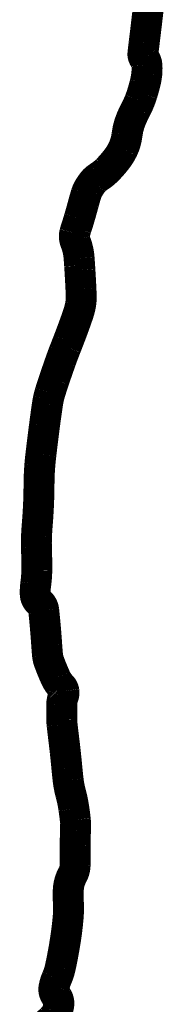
# Model space of a CAD drawing. Extents: x 0.8 to 9.3, y 1.5 to 12.5.
# Tile 168 of 171: x 8.5775 to 8.6117, y 3.3041 to 3.5246. Entities that reach past the tile are written whole.
import ezdxf

# ---------------------------------------------------------------- set-up
doc = ezdxf.new("R2010")
doc.units = 0
doc.header["$MEASUREMENT"] = 0
doc.layers.add('BELMONT-BORDER', color=5, linetype='CONTINUOUS')

msp = doc.modelspace()

# ---------------------------------------------------------------- linework, layer by layer
at = {"layer": 'BELMONT-BORDER', "color": 5, "const_width": 0.00691}
msp.add_lwpolyline([(8.58335, 3.29955, 0.016435), (8.58455, 3.30069, 0.022735), (8.58535, 3.30157, 0.087723), (8.58579, 3.30236, 0.048764), (8.58617, 3.30392, 0.212054), (8.58561, 3.3059, -0.219963), (8.5851, 3.30782, -0.060601), (8.58572, 3.30988, 0.050495), (8.58652, 3.31234, 0.014654), (8.58766, 3.31849, 0.017513), (8.58828, 3.32369, 0.040704), (8.58829, 3.32731, -0.049596), (8.58835, 3.33029, -0.095824), (8.58924, 3.33306, 0.123104), (8.58982, 3.33526, 0.003746), (8.58983, 3.33734, -0.003374), (8.58984, 3.33965, -0.002371), (8.58989, 3.34299, 0.005253), (8.5899, 3.34449, 0.025645), (8.58986, 3.34538, 0.009099), (8.58955, 3.34784, 0.032349), (8.58883, 3.35132, -0.038866), (8.58827, 3.35423, -0.005633), (8.58798, 3.357, 0.004278), (8.58761, 3.36066, 0.003884), (8.58723, 3.36393, -0.004622), (8.58691, 3.36668, -0.022474), (8.58684, 3.36789, -0.008176), (8.58684, 3.37125, -0.086091), (8.58717, 3.37298, 0.125731), (8.58731, 3.37419, 0.162565), (8.58676, 3.37528, -0.089351), (8.58551, 3.37709, -0.020283), (8.58397, 3.38085, -0.061517), (8.58367, 3.38216, -0.009183), (8.58348, 3.38447, 0.005713), (8.5832, 3.38818, 0.002097), (8.58298, 3.39059, 0.003018), (8.58281, 3.39226, 0.196239), (8.5818, 3.39412, -0.213414), (8.58092, 3.39588, -0.045892), (8.58103, 3.39817, 0.034221), (8.58126, 3.40122, 0.009733), (8.58118, 3.40652, -0.020769), (8.5812, 3.409, -0.00839), (8.58136, 3.41146, 0.00644), (8.58158, 3.41466, 0.013169), (8.58176, 3.42066, -0.019115), (8.58194, 3.42479, -0.008961), (8.58218, 3.42718, -0.00333), (8.58297, 3.43361, -0.004058), (8.58364, 3.43844, -0.016391), (8.58385, 3.43962, -0.019794), (8.5842, 3.44099, -0.009075), (8.58514, 3.44392, -0.003026), (8.58661, 3.44817, -0.006949), (8.58729, 3.45002, -0.002766), (8.58779, 3.4513, 0.000844), (8.58829, 3.45259, 0.005211), (8.58958, 3.45602, 0.006616), (8.59053, 3.45874, 0.037068), (8.59105, 3.46078, 0.048072), (8.59118, 3.4624, 0.007704), (8.59112, 3.46432, 0.003539), (8.59089, 3.46851, 0.000724), (8.59082, 3.46951, 0.000448), (8.59072, 3.47113, 0.078307), (8.58987, 3.47486, -0.158146), (8.58974, 3.47679, -0.01793), (8.59006, 3.47786, 0.008544), (8.59075, 3.48009, 0.006412), (8.5917, 3.48348, -0.010214), (8.59231, 3.4856, -0.055155), (8.59281, 3.48674, -0.038278), (8.59382, 3.48822, -0.084483), (8.59507, 3.48934, 0.057731), (8.59699, 3.49088, 0.034881), (8.59925, 3.4935, 0.049899), (8.6005, 3.49557, 0.081597), (8.60141, 3.49877, -0.072183), (8.60238, 3.5024, -0.01907), (8.6035, 3.50476, 0.02749), (8.60425, 3.50642, 0.017489), (8.60479, 3.50795, 0.011891), (8.60544, 3.51026, 0.037694), (8.60583, 3.51243, 0.042798), (8.60586, 3.51437, 0.147885), (8.6053, 3.51586, -0.194316), (8.60497, 3.51704, -0.002644), (8.60524, 3.51935, 0.001533), (8.60572, 3.52333, 0.000167), (8.60625, 3.52786, 0.002446), (8.60628, 3.52817, 0.058399)], format="xyb", dxfattribs=at)

doc.saveas('drawing.dxf')
